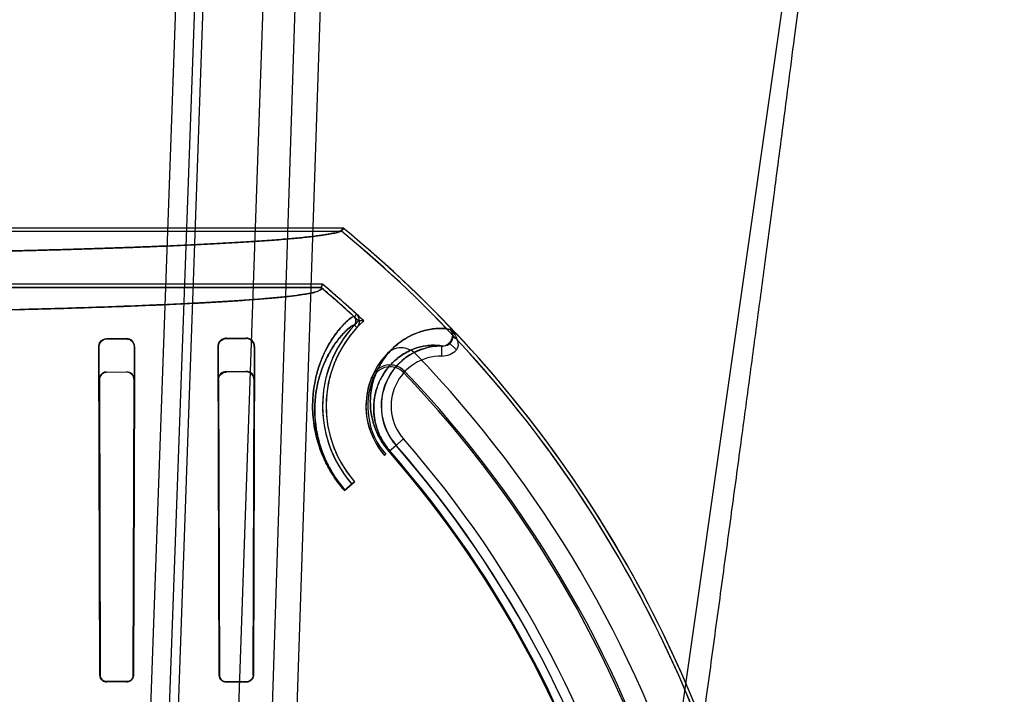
# Model space of a CAD drawing. Header units: millimetres. Extents: x 0 to 297, y 0 to 210.
# Tile 203 of 256: x 56.555 to 56.9, y 160.174 to 160.411. Entities that reach past the tile are written whole.
import ezdxf

# ---------------------------------------------------------------- set-up
doc = ezdxf.new("R2010")
doc.units = ezdxf.units.MM
doc.header["$LTSCALE"] = 16.335
doc.layers.get('0').update_dxf_attribs({"linetype": 'CONTINUOUS'})
for name, color, linetype in [('AXES_REF', 7, 'CONTINUOUS'), ('INTFCLR_1', 7, 'CONTINUOUS'), ('INTFCLR_144815', 7, 'CONTINUOUS'), ('INTFCLR_72935', 7, 'CONTINUOUS')]:
    doc.layers.add(name, color=color, linetype=linetype)

msp = doc.modelspace()

# ---------------------------------------------------------------- linework, layer by layer
at = {"color": 7, "linetype": 'Continuous'}
for centre, radius in [((57.4637311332, 154.7114782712), 6.787079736), ((57.4637311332, 154.7114782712), 6.7865), ((57.4637311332, 154.7114782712), 6.743039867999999), ((57.4637311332, 159.8200782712), 0.5985), ((57.4637311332, 159.8200782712), 0.5845), ((57.4637311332, 159.8200782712), 0.5656)]:
    msp.add_circle(centre, radius, dxfattribs=at)
at = {"color": 9, "linetype": 'Continuous'}
msp.add_circle((57.4637311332, 159.8200782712), 0.581, dxfattribs=at)
at = {"color": 7, "linetype": 'Continuous'}
msp.add_arc((57.4637311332, 154.7114782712), 6.72, 278.2771290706, 261.7228709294, dxfattribs=at)
at = {"layer": 'AXES_REF', "color": 9, "linetype": 'Continuous'}
msp.add_circle((57.4637311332, 154.7114782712), 6.191158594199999, dxfattribs=at)
at = {"layer": 'INTFCLR_1', "color": 6, "linetype": 'Continuous'}
for p, q in [((56.4894106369, 160.3379506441), (56.6679472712, 160.3379506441)), ((56.6675057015, 160.3367163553), (56.6679472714, 160.337950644)), ((56.519558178, 160.3367163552), (56.6675057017, 160.3367163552)), ((56.6603476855, 160.3169378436), (56.1387231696, 160.3169378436)), ((56.6608014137, 160.3181721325), (56.519558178, 160.3181721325)), ((56.6608014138, 160.3181721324), (56.6603476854, 160.3169378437)), ((56.5826358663, 160.1808643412), (56.5822911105, 160.2962658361)), ((56.5827278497, 160.1808643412), (56.582419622, 160.2962658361)), ((56.5850354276, 160.2990314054), (56.5920354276, 160.2990538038)), ((56.5850354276, 160.2988988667), (56.5920354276, 160.2989177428)), ((56.5946837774, 160.2962658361), (56.59436569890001, 160.1808643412)), ((56.5948189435, 160.2962658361), (56.5944600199, 160.1808643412)), ((56.62453673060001, 160.1808643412), (56.6241382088, 160.2962658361)), ((56.62463696, 160.1808643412), (56.6242929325, 160.2962658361)), ((56.6270354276, 160.2991940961), (56.6340354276, 160.2992298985)), ((56.6270354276, 160.299031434), (56.6340354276, 160.2990589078)), ((56.63682602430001, 160.2962658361), (56.63646454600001, 160.1808643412)), ((56.6369960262, 160.2962658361), (56.6365685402, 160.1808643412)), ((56.5920354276, 160.1785428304), (56.5850354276, 160.1785564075)), ((56.5920354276, 160.1784496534), (56.5850354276, 160.1784643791)), ((56.6340354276, 160.1784463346), (56.6270354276, 160.1784643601)), ((56.6340354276, 160.1783440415), (56.6270354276, 160.1783639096))]:
    msp.add_line(p, q, dxfattribs=at)
at = {"layer": 'INTFCLR_1', "color": 9, "linetype": 'Continuous'}
for p, q in [((56.6727330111, 160.3076289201), (56.6718976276, 160.3067202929)), ((56.67291647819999, 160.3029016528), (56.6720132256, 160.3037428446)), ((56.7058450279, 160.3022763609), (56.70559533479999, 160.3022763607)), ((56.582419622, 160.2962658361), (56.5822911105, 160.2962658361)), ((56.5850354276, 160.2990314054), (56.5850354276, 160.2988988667)), ((56.5920354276, 160.2989177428), (56.5920354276, 160.2990538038)), ((56.5948189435, 160.2962658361), (56.5946837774, 160.2962658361)), ((56.6242929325, 160.2962658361), (56.6241382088, 160.2962658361)), ((56.6270354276, 160.299194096), (56.6270354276, 160.299031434)), ((56.6340354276, 160.2990589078), (56.6340354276, 160.2992298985)), ((56.6369960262, 160.2962658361), (56.63682602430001, 160.2962658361)), ((56.7026972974, 160.2929235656), (56.7027404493, 160.2964227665)), ((56.7053264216, 160.2974909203), (56.7078284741, 160.2950490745)), ((56.68418191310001, 160.2593643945), (56.68926095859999, 160.2638053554)), ((56.6720653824, 160.2487700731), (56.668539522, 160.2456871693)), ((56.5826358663, 160.1808643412), (56.5827278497, 160.1808643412)), ((56.5850354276, 160.1785564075), (56.5850354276, 160.1784643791)), ((56.5920354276, 160.1784496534), (56.5920354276, 160.1785428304)), ((56.59436569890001, 160.1808643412), (56.5944600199, 160.1808643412)), ((56.62453673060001, 160.1808643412), (56.62463696, 160.1808643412)), ((56.6270354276, 160.1784643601), (56.6270354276, 160.1783639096)), ((56.6340354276, 160.1783440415), (56.6340354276, 160.1784463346)), ((56.63646454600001, 160.1808643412), (56.6365685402, 160.1808643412))]:
    msp.add_line(p, q, dxfattribs=at)
at = {"layer": 'INTFCLR_1', "color": 6, "linetype": 'Continuous'}
for centre, radius, start, end in [((56.3995354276, 160.0104782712), 0.423418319, 17.0652676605, 50.6603330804), ((56.3995354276, 160.0104782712), 0.4221840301, 17.0652678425, 50.60049391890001), ((56.3995354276, 160.0104782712), 0.402418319, 47.4048527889, 49.6005727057), ((56.3995354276, 160.0104782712), 0.4036526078, 47.4048527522, 49.6650750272), ((56.6704763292, 160.3051741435), 0.0021001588, 317.0375132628, 47.408411), ((56.6704763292, 160.3051741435), 0.0033344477, 317.0375072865, 47.4075961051), ((56.7024807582, 160.2753643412), 0.0416366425, 137.0331414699, 221.1654492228), ((56.7024807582, 160.2753643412), 0.0404023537, 137.0330084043, 221.1654499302), ((56.5920445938, 160.2962794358), 0.0027743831, 359.7191412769, 90.18929881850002), ((56.6340512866, 160.2962851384), 0.0029448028, 359.6244413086, 90.3085648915), ((56.6340467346, 160.296279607), 0.0027793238, 359.7161126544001, 90.2330963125), ((56.7024807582, 160.2753643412), 0.0264023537, 137.0330081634, 221.1654490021), ((56.6704763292, 160.3051741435), 0.0173344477, 317.0338741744, 317.7042971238), ((56.6884760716, 160.2887981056), 0.006999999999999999, 43.92737813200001, 137.7042969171), ((56.3995354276, 160.0104782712), 0.4081840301, 17.065267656, 43.9273773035)]:
    msp.add_arc(centre, radius, start, end, dxfattribs=at)
at = {"layer": 'INTFCLR_1', "color": 9, "linetype": 'Continuous'}
for centre, radius, start, end in [((56.7024807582, 160.2753643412), 0.0210600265, 89.29343785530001, 221.1654492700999), ((56.7024807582, 160.2753643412), 0.0175605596, 89.2935235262, 221.1654492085), ((56.7027892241, 160.2999593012), 0.00703614, 269.2513453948, 315.7429607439), ((56.3995354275, 160.0104782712), 0.3813582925, 13.9313763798, 41.16544923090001), ((56.3995354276, 160.0104782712), 0.3848577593, 13.9313763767, 41.1654492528), ((56.3995354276, 160.0104782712), 0.3781109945, 13.9313770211, 41.16544983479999), ((56.3995354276, 160.0104782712), 0.3784849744, 13.9313763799, 41.1654492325)]:
    msp.add_arc(centre, radius, start, end, dxfattribs=at)
at = {"layer": 'INTFCLR_1', "color": 6, "linetype": 'Continuous'}
for points, knots in [([(56.6679472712, 160.3379506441), (56.6684236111, 160.3375602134), (56.6663177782, 160.3361712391), (56.6649035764, 160.3361193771), (56.663108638, 160.3357176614), (56.6614932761, 160.3354694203), (56.65962640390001, 160.3351966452), (56.65754182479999, 160.3349338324), (56.6552309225, 160.3346703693), (56.6526989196, 160.3344099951), (56.6499469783, 160.3341519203), (56.6469777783, 160.33389673), (56.6437937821, 160.3336445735), (56.6403977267, 160.333395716), (56.636792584, 160.3331503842), (56.6329814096, 160.3329088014), (56.6289675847, 160.3326711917), (56.6247544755, 160.3324377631), (56.6203458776, 160.332208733), (56.6157455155, 160.3319843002), (56.61095751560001, 160.3317646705), (56.6059859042, 160.3315500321), (56.6008351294, 160.3313405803), (56.5955095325, 160.331136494), (56.5900138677, 160.3309379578), (56.5843527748, 160.3307451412), (56.5785312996, 160.3305582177), (56.5725543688, 160.3303773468), (56.5664272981, 160.3302026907), (56.5601552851, 160.3300343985), (56.5537438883, 160.3298726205), (56.5471985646, 160.3297174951), (56.5405250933, 160.3295691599), (56.53372918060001, 160.3294277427), (56.5268168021, 160.3292933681), (56.5197938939, 160.3291661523), (56.5126666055, 160.329046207), (56.5054410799, 160.328933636), (56.4981236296, 160.3288285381), (56.4907205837, 160.3287310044), (56.4857573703, 160.3286713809), (56.4832625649, 160.3286428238)], [0, 0, 0, 0, 0.0099543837, 0.0217396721, 0.0294471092, 0.0383666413, 0.0484955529, 0.05982853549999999, 0.072358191, 0.08607545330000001, 0.1009698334, 0.1170294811, 0.134241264, 0.15259115, 0.1720643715, 0.1926430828, 0.2143118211, 0.2370503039, 0.2608407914, 0.2856607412, 0.3114909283, 0.3383070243, 0.3660880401, 0.3948078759, 0.4244438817, 0.45496835, 0.4863569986, 0.518580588, 0.5516133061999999, 0.5854245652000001, 0.6199870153, 0.6552689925, 0.6912415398, 0.7278720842, 0.765130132, 0.8029823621, 0.8413968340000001, 0.8803395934, 0.9197774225, 0.9596756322, 1, 1, 1, 1]), ([(56.6603476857, 160.3169378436), (56.6610601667, 160.3163314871), (56.6575893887, 160.3150376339), (56.6553095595, 160.3147715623), (56.6514595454, 160.3141361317), (56.6471464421, 160.3136733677), (56.6418273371, 160.3131581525), (56.6356841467, 160.3126711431), (56.628583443, 160.3121835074), (56.6206564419, 160.3117131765), (56.61192878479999, 160.3112593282), (56.60243276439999, 160.3108244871), (56.5922056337, 160.3104102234), (56.5812811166, 160.3100179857), (56.5697025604, 160.3096493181), (56.5575115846, 160.3093055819), (56.5447614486, 160.3089882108), (56.5314924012, 160.308698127), (56.5177481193, 160.3084362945), (56.5035817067, 160.3082037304), (56.489052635, 160.3080013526), (56.47420832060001, 160.307829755), (56.459094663, 160.3076894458), (56.4437636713, 160.3075809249), (56.42827369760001, 160.3075046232), (56.4126873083, 160.3074608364), (56.3970696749, 160.3074496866), (56.3814759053, 160.3074711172), (56.3659574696, 160.3075249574), (56.3505607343, 160.3076110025), (56.3353390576, 160.3077289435), (56.3203459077, 160.3078783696), (56.30563907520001, 160.308058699), (56.2912760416, 160.3082691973), (56.2773104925, 160.3085089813), (56.2637860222, 160.308777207), (56.2507545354, 160.309072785), (56.2382610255, 160.3093946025), (56.2263493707, 160.3097413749), (56.2150500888, 160.3101121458), (56.2044111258, 160.3105053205), (56.1944640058, 160.3109195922), (56.1852486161, 160.31135315), (56.1767933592, 160.3118045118), (56.1691315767, 160.3122717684), (56.16229527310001, 160.3127519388), (56.156393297, 160.3132371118), (56.1515250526, 160.3137078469), (56.1477054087, 160.3141575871), (56.1448942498, 160.3145407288), (56.1426987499, 160.314942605), (56.14095196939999, 160.3152427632), (56.1379796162, 160.3163050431), (56.1387231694, 160.3169378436)], [0, 0, 0, 0, 0.005364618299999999, 0.0105103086, 0.0174735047, 0.0261349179, 0.0359631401, 0.0479194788, 0.0615367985, 0.0767520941, 0.0934596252, 0.1116466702, 0.1312601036, 0.1521500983, 0.1743285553, 0.197685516, 0.2220813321, 0.2474609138, 0.273788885, 0.3009058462, 0.3287025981, 0.3571072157, 0.3860294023, 0.4153686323, 0.4450179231, 0.4748505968, 0.5047419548, 0.5345700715, 0.5642659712, 0.5937258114, 0.6228569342, 0.6515502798, 0.6797013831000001, 0.707192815, 0.7339173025, 0.7597921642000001, 0.7847578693, 0.8086595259, 0.8314541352, 0.8530886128, 0.8734848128, 0.8924998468, 0.9101750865, 0.9263842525, 0.9410518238, 0.9541875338, 0.9656850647, 0.9749912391, 0.9822753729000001, 0.9876216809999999, 0.9915377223, 0.9944014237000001, 1, 1, 1, 1]), ([(56.5822911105, 160.2962658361), (56.5822886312, 160.2968054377), (56.58269151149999, 160.2982393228), (56.5841754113, 160.2990287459), (56.5850354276, 160.2990314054)], [0, 0, 0, 0, 0.3855363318, 1, 1, 1, 1]), ([(56.582419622, 160.2962658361), (56.58241766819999, 160.2967631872), (56.58278550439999, 160.2981250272), (56.5842008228, 160.2988966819), (56.5850354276, 160.2988988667)], [0, 0, 0, 0, 0.3734000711, 1, 1, 1, 1]), ([(56.5920354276, 160.2989177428), (56.5925256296, 160.2989191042), (56.5938986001, 160.2985569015), (56.5946872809, 160.2971202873), (56.5946837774, 160.2962658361)], [0, 0, 0, 0, 0.36455545, 1, 1, 1, 1]), ([(56.6242929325, 160.2962658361), (56.6242903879, 160.2968213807), (56.6247095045, 160.2982582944), (56.626190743, 160.2990282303), (56.6270354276, 160.299031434)], [0, 0, 0, 0, 0.3967533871, 1, 1, 1, 1]), ([(56.5826358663, 160.1808643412), (56.58263682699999, 160.1803540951), (56.5830363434, 160.1790996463), (56.5843245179, 160.1784658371), (56.5850354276, 160.1784643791)], [0, 0, 0, 0, 0.417838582, 1, 1, 1, 1]), ([(56.5850354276, 160.1785564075), (56.5844928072, 160.1785574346), (56.5832760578, 160.178998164), (56.5827289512, 160.1802304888), (56.5827278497, 160.1808643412)], [0, 0, 0, 0, 0.4612265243, 1, 1, 1, 1]), ([(56.59436569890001, 160.1808643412), (56.5943646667, 160.1802839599), (56.5938813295, 160.1790507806), (56.5926417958, 160.1785416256), (56.5920354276, 160.1785428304)], [0, 0, 0, 0, 0.4890511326, 1, 1, 1, 1]), ([(56.5944600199, 160.1808643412), (56.5944591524, 160.180415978), (56.5941229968, 160.1791648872), (56.5928140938, 160.1784479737), (56.5920354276, 160.1784496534)], [0, 0, 0, 0, 0.3654053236, 1, 1, 1, 1]), ([(56.6270354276, 160.1783639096), (56.6265892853, 160.1783651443), (56.6253018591, 160.1786958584), (56.6245384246, 160.1800450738), (56.62453673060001, 160.1808643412)], [0, 0, 0, 0, 0.3525678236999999, 1, 1, 1, 1]), ([(56.6270354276, 160.1784643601), (56.6265050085, 160.1784656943), (56.6252470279, 160.1788874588), (56.6246382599, 160.1801729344), (56.62463696, 160.1808643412)], [0, 0, 0, 0, 0.4341203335, 1, 1, 1, 1]), ([(56.6365685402, 160.1808643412), (56.6365675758, 160.1804165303), (56.63623611, 160.1791147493), (56.6348671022, 160.1783416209), (56.6340354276, 160.1783440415)], [0, 0, 0, 0, 0.3499924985, 1, 1, 1, 1])]:
    msp.add_open_spline(points, degree=3, knots=knots, dxfattribs=at)
at = {"layer": 'INTFCLR_1', "color": 9, "linetype": 'Continuous'}
for points, knots in [([(56.6685395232, 160.2456871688), (56.6678176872, 160.2465127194), (56.6664532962, 160.248192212), (56.6649124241, 160.2503931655), (56.6638020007, 160.2521710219), (56.6628029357, 160.2538989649), (56.6617118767, 160.2560179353), (56.6606127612, 160.2585232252), (56.65945437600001, 160.2616499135), (56.6586014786, 160.2646809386), (56.6580187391, 160.2675811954), (56.65761956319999, 160.2701900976), (56.6573521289, 160.2732344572), (56.6573252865, 160.2766549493), (56.6574995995, 160.2793156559), (56.6577344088, 160.2813069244), (56.6580119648, 160.2831416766), (56.6584407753, 160.2852939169), (56.65907220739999, 160.2877084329), (56.6599890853, 160.2905582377), (56.661262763, 160.2936844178), (56.6629455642, 160.2969182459), (56.6646283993, 160.2995834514), (56.6662375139, 160.3017493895), (56.6677202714, 160.3034789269), (56.6692421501, 160.305031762), (56.6705484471, 160.3061351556), (56.6714478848, 160.3066972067), (56.6718238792, 160.3067881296), (56.6718976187, 160.3067203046)], [0, 0, 0, 0, 0.04809504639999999, 0.09480444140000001, 0.1177327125, 0.1400101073, 0.1823284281, 0.2221844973, 0.2599202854, 0.3285029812, 0.3599833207, 0.3896225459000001, 0.444218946, 0.4938451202, 0.5395034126, 0.5610557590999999, 0.5817683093, 0.620874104, 0.6572382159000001, 0.691163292, 0.7521164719, 0.8050229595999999, 0.8508547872, 0.8901840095, 0.9233355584, 0.9504662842, 0.9862062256, 0.9956059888, 1, 1, 1, 1]), ([(56.6687164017, 160.2458418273), (56.6680304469, 160.2466263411), (56.66673398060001, 160.2482224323), (56.6652701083, 160.2503142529), (56.6642153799, 160.2520040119), (56.6632665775, 160.2536463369), (56.6622306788, 160.255660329), (56.661187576, 160.2580414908), (56.6600888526, 160.2610131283), (56.6592807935, 160.2638937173), (56.65872976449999, 160.2666498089), (56.6583531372, 160.2691287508), (56.6581024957, 160.2720211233), (56.6580813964, 160.2752703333), (56.65825081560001, 160.2777973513), (56.6584769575, 160.2796882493), (56.6587435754, 160.2814302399), (56.6591545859, 160.2834733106), (56.659758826, 160.2857648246), (56.6606353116, 160.2884685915), (56.6618517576, 160.2914333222), (56.6634579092, 160.2944982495), (56.6650634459, 160.2970222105), (56.6665985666, 160.2990715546), (56.6680129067, 160.3007056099), (56.6694669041, 160.3021722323), (56.6707126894, 160.3032068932), (56.6715813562, 160.3037355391), (56.6719418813, 160.3038091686), (56.6720132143, 160.303742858)], [0, 0, 0, 0, 0.04811611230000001, 0.09484560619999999, 0.1177835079, 0.1400700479, 0.1824050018, 0.2222756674, 0.2600241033, 0.3286261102, 0.3601135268, 0.3897582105, 0.4443611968, 0.4939890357, 0.5396447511, 0.5611944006, 0.5819033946, 0.6209997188, 0.6573516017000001, 0.6912620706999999, 0.7521804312, 0.8050471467, 0.8508368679, 0.8901243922, 0.9232376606, 0.9503374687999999, 0.9860740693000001, 0.9955031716, 1, 1, 1, 1]), ([(56.68418191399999, 160.2593643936), (56.6835336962, 160.2601057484), (56.6826301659, 160.2612627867), (56.68157417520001, 160.262872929), (56.6806658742, 160.2644319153), (56.67973891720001, 160.266336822), (56.678902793, 160.2685611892), (56.6783127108, 160.2706582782), (56.677810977, 160.2731852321), (56.67754625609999, 160.2760860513), (56.677644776, 160.278814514), (56.677890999, 160.2807995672), (56.6782120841, 160.2825887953), (56.6787473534, 160.2846544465), (56.6798130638, 160.2875842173), (56.6814545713, 160.290752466), (56.6834623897, 160.2934631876), (56.6851624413, 160.2952920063), (56.6868333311, 160.2968549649), (56.6897071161, 160.2990554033), (56.6938978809, 160.3012019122), (56.69806444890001, 160.3022849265), (56.7010117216, 160.3025901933), (56.70322132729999, 160.3026133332), (56.7047291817, 160.3024668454), (56.70559533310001, 160.302276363)], [0, 0, 0, 0, 0.04772758, 0.0709557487, 0.09328965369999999, 0.135136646, 0.1734507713, 0.2083111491, 0.240598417, 0.2982110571, 0.3490214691, 0.3725952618, 0.3951106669, 0.4370869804, 0.4758226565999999, 0.5460322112, 0.6091531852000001, 0.6386600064, 0.6669602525, 0.7199543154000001, 0.8136351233, 0.8929466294, 0.9270833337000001, 0.9570186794, 1, 1, 1, 1]), ([(56.7053264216, 160.2974909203), (56.7055249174, 160.2976939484), (56.7061786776, 160.298487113), (56.7065088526, 160.2995315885), (56.70652992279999, 160.3002717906)], [0, 0, 0, 0, 0.2771643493, 1, 1, 1, 1]), ([(56.705845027, 160.3022763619), (56.7060792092, 160.30201952), (56.70694936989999, 160.3009799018), (56.7076534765, 160.2997896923), (56.7080094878, 160.2988459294)], [0, 0, 0, 0, 0.2562763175, 1, 1, 1, 1]), ([(56.6844634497, 160.2596105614), (56.6839026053, 160.2602519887), (56.6828756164, 160.2615678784), (56.6816051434, 160.2636232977), (56.6806246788, 160.2656455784), (56.6799051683, 160.2675710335), (56.6793992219, 160.2693858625), (56.6789716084, 160.2715718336), (56.6787513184, 160.2740800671), (56.6788621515, 160.2768386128), (56.67924375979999, 160.2792885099), (56.6798227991, 160.2814753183), (56.6807568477, 160.2839975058), (56.682189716, 160.2867195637), (56.6839370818, 160.2890424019), (56.68541352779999, 160.2906050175), (56.68686208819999, 160.2919369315), (56.6893481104, 160.2938045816), (56.6929621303, 160.2956081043), (56.69654770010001, 160.296494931), (56.6997401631, 160.2967717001), (56.7015673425, 160.2966805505), (56.7027404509, 160.2964227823)], [0, 0, 0, 0, 0.04817351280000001, 0.0941425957, 0.1363738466, 0.1750344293, 0.2102042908, 0.2427723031, 0.3008685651, 0.3520840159, 0.3985030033, 0.4407757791, 0.4797667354, 0.5503879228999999, 0.6138164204, 0.6434446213, 0.6718466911, 0.7249899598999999, 0.8187866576, 0.8980320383, 0.9320914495, 1, 1, 1, 1]), ([(56.7027404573, 160.2964227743), (56.7029811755, 160.2964193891), (56.7039293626, 160.2964948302), (56.7048318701, 160.2969859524), (56.7053264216, 160.2974909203)], [0, 0, 0, 0, 0.2540685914, 1, 1, 1, 1]), ([(56.7080094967, 160.2988459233), (56.7081925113, 160.2983465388), (56.7085337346, 160.2971061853), (56.7083355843, 160.2956294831), (56.7078284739, 160.2950490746)], [0, 0, 0, 0, 0.4083093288, 1, 1, 1, 1])]:
    msp.add_open_spline(points, degree=3, knots=knots, dxfattribs=at)
for points in [[(56.7065275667, 160.3003008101), (56.7065157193, 160.3009974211), (56.7062796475, 160.3017318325), (56.705845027, 160.3022763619)], [(56.7065275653, 160.3003008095), (56.70645974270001, 160.3008450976), (56.7063238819, 160.3014421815), (56.7059466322, 160.3018403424)], [(56.7065299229, 160.3002717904), (56.7066518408, 160.2997414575), (56.7070909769, 160.2992350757), (56.7075978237, 160.2990370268)]]:
    msp.add_open_spline(points, degree=3, dxfattribs=at)
at = {"layer": 'INTFCLR_1', "color": 7, "linetype": 'Continuous'}
for points, knots in [([(56.6241382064, 160.2962658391), (56.62412880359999, 160.2968653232), (56.6245932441, 160.2983865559), (56.6261532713, 160.2991948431), (56.6270354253, 160.2991940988)], [0, 0, 0, 0, 0.4046385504, 1, 1, 1, 1]), ([(56.6270354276, 160.299194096), (56.6265842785, 160.2991918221), (56.6256282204, 160.2989622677), (56.6248905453, 160.2982970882), (56.6246190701, 160.297885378)], [0, 0, 0, 0, 0.4777603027, 1, 1, 1, 1]), ([(56.6364645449, 160.1808643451), (56.6364638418, 160.1802763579), (56.6359782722, 160.1789957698), (56.6346838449, 160.1784418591), (56.6340354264, 160.1784463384)], [0, 0, 0, 0, 0.4755559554, 1, 1, 1, 1])]:
    msp.add_open_spline(points, degree=3, knots=knots, dxfattribs=at)
for points in [[(56.6246190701, 160.297885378), (56.6243090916, 160.2974152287), (56.6241349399, 160.296828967), (56.6241382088, 160.2962658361)], [(56.6357193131, 160.1791210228), (56.6353839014, 160.1787991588), (56.63494262, 160.1784846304), (56.6344777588, 160.1784858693)], [(56.63646454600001, 160.1808643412), (56.6364635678, 160.1803628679), (56.6363564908, 160.1797823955), (56.6359946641, 160.1794351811)]]:
    msp.add_open_spline(points, degree=3, dxfattribs=at)
at = {"layer": 'INTFCLR_144815', "color": 9, "linetype": 'Continuous'}
for p, q in [((56.5946876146, 160.0031802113), (56.61401124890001, 160.5484094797)), ((56.6207256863, 160.5484094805), (56.60094395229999, 160.0022861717)), ((56.6059006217, 160.0434310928), (56.6235354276, 160.5484094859)), ((56.6445354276, 160.5484094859), (56.6270726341, 160.0483567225)), ((56.639252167, 160.0454782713), (56.65545753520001, 160.5484094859)), ((56.648003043, 160.0524171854), (56.6644871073, 160.5484094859)), ((56.7144087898, 159.6608559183), (56.8413501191, 160.5484094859))]:
    msp.add_line(p, q, dxfattribs=at)
at = {"layer": 'INTFCLR_144815', "color": 7, "linetype": 'Continuous'}
msp.add_open_spline([(56.7825140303, 160.0774282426), (56.7838424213, 160.0870545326), (56.78645745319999, 160.1060305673), (56.7902983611, 160.1339837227), (56.7939832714, 160.1608841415), (56.79754710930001, 160.1869849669), (56.8010244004, 160.2125410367), (56.8044310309, 160.2376749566), (56.8077140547, 160.262000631), (56.81083669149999, 160.2852462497), (56.8138138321, 160.3075220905), (56.8166727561, 160.3290356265), (56.8194154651, 160.3498092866), (56.8219883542, 160.369441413), (56.8243486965, 160.3876009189), (56.8264422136, 160.4038541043), (56.828294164, 160.4183716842), (56.8299013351, 160.4310999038), (56.83131840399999, 160.4424459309), (56.8325633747, 160.4525285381), (56.8336621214, 160.4615368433), (56.834617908, 160.469475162), (56.835468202, 160.476630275), (56.8362241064, 160.4830808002), (56.8369014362, 160.488950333), (56.8374826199, 160.4940653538), (56.8380062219, 160.498747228), (56.8384806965, 160.5030644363), (56.8389067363, 160.5070160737), (56.8392770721, 160.5105188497), (56.83961064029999, 160.513738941), (56.839912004, 160.5167146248), (56.84017886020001, 160.5194150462), (56.8404149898, 160.5218653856), (56.8406259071, 160.5241146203), (56.8408144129, 160.5261869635), (56.84098326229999, 160.5281031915), (56.8411333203, 160.5298672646), (56.8412665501, 160.531497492), (56.8413781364, 160.5329211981), (56.84147431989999, 160.5342029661), (56.84156198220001, 160.5354279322), (56.84164137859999, 160.5366026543), (56.8417279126, 160.5379727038), (56.84180831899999, 160.5393861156), (56.8418804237, 160.5408934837), (56.8419320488, 160.5422666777), (56.8419661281, 160.5436705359), (56.8419686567, 160.5449893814), (56.8419395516, 160.546295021), (56.8418237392, 160.5472492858), (56.84172114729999, 160.5484366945), (56.841350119, 160.5484094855)], degree=3, knots=[0, 0, 0, 0, 0.0613840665, 0.1210015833, 0.178234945, 0.2328968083, 0.2874063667, 0.3411562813, 0.3931156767, 0.4424610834, 0.4893142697, 0.5350799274, 0.5795535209, 0.62167709, 0.660153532, 0.6952292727, 0.7251941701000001, 0.7526020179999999, 0.776269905, 0.7974221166, 0.8167759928, 0.8335956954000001, 0.847929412, 0.8622917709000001, 0.8746214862, 0.8852523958, 0.894810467, 0.9043805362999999, 0.9126877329, 0.9199170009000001, 0.9266303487, 0.9331373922, 0.9388100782, 0.9437715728, 0.9486875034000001, 0.9530804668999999, 0.9569162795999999, 0.9608389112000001, 0.9642640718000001, 0.9672484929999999, 0.9698598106, 0.9723835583, 0.9750061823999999, 0.9772972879, 0.9810550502, 0.9839495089, 0.9868275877, 0.9897432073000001, 0.9927891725, 0.9952691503, 0.9976499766, 1, 1, 1, 1], dxfattribs=at)
at = {"layer": 'INTFCLR_72935', "color": 6, "linetype": 'Continuous'}
for p, q in [((56.4894106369, 160.3379506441), (56.6679472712, 160.3379506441)), ((56.6679472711, 160.3379506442), (56.6675057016, 160.3367163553)), ((56.4927519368, 160.3367163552), (56.6675057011, 160.3367163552)), ((56.1387231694, 160.3169378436), (56.6603476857, 160.3169378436)), ((56.6608014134, 160.3181721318), (56.4927519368, 160.3181721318)), ((56.6603476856, 160.3169378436), (56.6608014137, 160.3181721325)), ((56.7029879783, 160.2963643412), (56.7024807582, 160.2963643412)), ((56.5850354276, 160.2873033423), (56.5920354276, 160.2873241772)), ((56.5920354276, 160.2871964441), (56.5850354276, 160.2871785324)), ((56.6270354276, 160.2874522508), (56.6340354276, 160.2874840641)), ((56.6340354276, 160.2873289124), (56.6270354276, 160.287303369)), ((56.582341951, 160.2845908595), (56.5826358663, 160.1808643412)), ((56.5824634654, 160.2845908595), (56.5827278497, 160.1808643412)), ((56.59436569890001, 160.1808643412), (56.5946381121, 160.2845908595)), ((56.5947651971, 160.2845908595), (56.5944600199, 160.1808643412)), ((56.6242007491, 160.2845908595), (56.62453673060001, 160.1808643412)), ((56.6243436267, 160.2845908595), (56.62463696, 160.1808643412)), ((56.63646454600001, 160.1808643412), (56.6367717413, 160.2845908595)), ((56.6365685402, 160.1808643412), (56.6369263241, 160.2845908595)), ((56.5850354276, 160.1785564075), (56.5920354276, 160.1785428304)), ((56.5920354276, 160.1784496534), (56.5850354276, 160.1784643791)), ((56.6270354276, 160.1784643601), (56.6340354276, 160.1784463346)), ((56.6340354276, 160.1783440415), (56.6270354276, 160.1783639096))]:
    msp.add_line(p, q, dxfattribs=at)
at = {"layer": 'INTFCLR_72935', "color": 9, "linetype": 'Continuous'}
for p, q in [((56.7058450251, 160.3022763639), (56.70559533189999, 160.3022763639)), ((56.7030771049, 160.2963643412), (56.7029879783, 160.2963643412)), ((56.5850354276, 160.2871785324), (56.5850354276, 160.2873033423)), ((56.5920354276, 160.2873241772), (56.5920354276, 160.2871964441)), ((56.6270354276, 160.287303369), (56.6270354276, 160.2874522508)), ((56.6340354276, 160.2874840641), (56.6340354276, 160.2873289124)), ((56.6896121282, 160.2876138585), (56.6891693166, 160.2871908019)), ((56.582341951, 160.2845908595), (56.5824634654, 160.2845908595)), ((56.5946381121, 160.2845908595), (56.5947651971, 160.2845908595)), ((56.6242007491, 160.2845908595), (56.6243436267, 160.2845908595)), ((56.6367717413, 160.2845908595), (56.6369263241, 160.2845908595)), ((56.6780819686, 160.2854531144), (56.6786479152, 160.2852190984)), ((56.6866717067, 160.2615413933), (56.68418191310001, 160.2593643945)), ((56.6826047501, 160.2579853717), (56.6830657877, 160.2583884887)), ((56.668539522, 160.2456871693), (56.6720653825, 160.2487700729)), ((56.5827278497, 160.1808643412), (56.5826358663, 160.1808643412)), ((56.5850354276, 160.1784643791), (56.5850354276, 160.1785564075)), ((56.5920354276, 160.1785428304), (56.5920354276, 160.1784496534)), ((56.5944600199, 160.1808643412), (56.59436569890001, 160.1808643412)), ((56.62463696, 160.1808643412), (56.62453673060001, 160.1808643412)), ((56.6270354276, 160.1783639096), (56.6270354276, 160.1784643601)), ((56.6340354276, 160.1784463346), (56.6340354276, 160.1783440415)), ((56.6365685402, 160.1808643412), (56.63646454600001, 160.1808643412))]:
    msp.add_line(p, q, dxfattribs=at)
at = {"layer": 'INTFCLR_72935', "color": 7, "linetype": 'Continuous'}
msp.add_lwpolyline([(56.5920354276, 160.1785428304), (56.5921353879, 160.17854478), (56.5922358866, 160.178551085), (56.5923367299, 160.1785618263), (56.5924375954, 160.1785770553), (56.592538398, 160.1785968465), (56.5926392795, 160.1786213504), (56.59274012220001, 160.1786506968), (56.5928405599, 160.1786849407), (56.5929403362, 160.1787241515)], dxfattribs=at)
at = {"layer": 'INTFCLR_72935', "color": 6, "linetype": 'Continuous'}
for centre, radius, start, end in [((56.3995354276, 160.0104782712), 0.423418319, 16.9140743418, 50.66033312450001), ((56.3995354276, 160.0104782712), 0.4221840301, 16.8593289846, 50.60049391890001), ((56.3995354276, 160.0104782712), 0.402418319, 47.0962659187, 49.6005726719), ((56.3995354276, 160.0104782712), 0.4036526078, 46.9088038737, 49.6650750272), ((56.7024807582, 160.2753643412), 0.0416366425, 134.1308575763, 221.1654492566), ((56.7024807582, 160.2753643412), 0.0404023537, 132.2886715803, 221.1654499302), ((56.674587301, 160.2032760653), 0.1019789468, 89.6021715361, 90.6169757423), ((56.7024807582, 160.2753643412), 0.021, 89.99999989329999, 221.1654492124), ((56.6845507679, 160.2827782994), 0.006999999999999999, 43.693010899, 157.5351492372), ((56.6845507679, 160.2827782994), 0.006387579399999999, 43.693006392, 157.5351588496), ((56.5920437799, 160.2846027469), 0.0027214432, 359.7497301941, 90.1758468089), ((56.6270479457, 160.2846050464), 0.002847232, 90.2519084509, 180.2854871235), ((56.6340490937, 160.2846068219), 0.0028772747, 359.6821367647, 90.27213851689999), ((56.6340457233, 160.2846028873), 0.0027260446, 359.747201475, 90.21639523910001), ((56.3995354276, 160.0104782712), 0.4005716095, 15.8585784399, 43.6930068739), ((56.3995354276, 160.0104782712), 0.4011840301, 15.8880864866, 43.6930069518), ((56.7024807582, 160.2753643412), 0.0264023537, 157.5351562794, 221.1654502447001), ((56.7024807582, 160.2753643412), 0.025789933, 157.5351588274, 221.165449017), ((56.3995354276, 160.0104782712), 0.381418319, 13.9313763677, 41.16544925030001)]:
    msp.add_arc(centre, radius, start, end, dxfattribs=at)
at = {"layer": 'INTFCLR_72935', "color": 9, "linetype": 'Continuous'}
for radius, start, end in [(0.3781109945, 13.9313770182, 41.165449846), (0.3784849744, 13.931376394, 41.16544924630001)]:
    msp.add_arc((56.3995354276, 160.0104782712), radius, start, end, dxfattribs=at)
at = {"layer": 'INTFCLR_72935', "color": 6, "linetype": 'Continuous'}
for points, knots in [([(56.4832625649, 160.3286428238), (56.48575737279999, 160.328671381), (56.4907205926, 160.3287310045), (56.4981236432, 160.3288285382), (56.5054410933, 160.3289336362), (56.5126666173, 160.3290462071), (56.5197939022, 160.3291661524), (56.52681681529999, 160.3292933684), (56.5337291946, 160.3294277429), (56.5405251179, 160.3295691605), (56.5471985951, 160.3297174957), (56.5537439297, 160.3298726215), (56.5601553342, 160.3300343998), (56.5664273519, 160.3302026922), (56.5725544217, 160.3303773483), (56.5785313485, 160.3305582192), (56.5843528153, 160.3307451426), (56.5900139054, 160.3309379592), (56.59550955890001, 160.331136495), (56.6008351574, 160.3313405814), (56.60598592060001, 160.3315500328), (56.6109575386, 160.3317646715), (56.6157455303, 160.3319843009), (56.6203459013, 160.3322087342), (56.6247544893, 160.3324377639), (56.6289676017, 160.3326711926), (56.6329814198, 160.332908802), (56.6367925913, 160.3331503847), (56.64039773, 160.3333957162), (56.6437937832, 160.3336445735), (56.6469777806, 160.3338967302), (56.6499469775, 160.3341519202), (56.65269891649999, 160.3344099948), (56.6552309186, 160.3346703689), (56.6575418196, 160.3349338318), (56.6596263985, 160.3351966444), (56.6614932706, 160.3354694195), (56.6631086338, 160.3357176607), (56.664903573, 160.3361193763), (56.6663177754, 160.3361712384), (56.6684236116, 160.337560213), (56.6679472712, 160.3379506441)], [0, 0, 0, 0, 0.0403244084, 0.08022268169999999, 0.1196604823, 0.158603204, 0.1970177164, 0.2348698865, 0.2721280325, 0.3087585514, 0.3447311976, 0.3800131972, 0.4145757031, 0.4483870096, 0.4814196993, 0.5136432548, 0.5450319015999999, 0.5755562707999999, 0.6051923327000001, 0.6339120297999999, 0.6616931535, 0.6885090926, 0.7143394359, 0.7391592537, 0.7629498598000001, 0.7856881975, 0.8073570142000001, 0.8279356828, 0.8474088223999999, 0.8657587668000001, 0.8829705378, 0.8990301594, 0.9139245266, 0.9276417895, 0.9401714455, 0.951504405, 0.9616333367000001, 0.9705528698, 0.9782603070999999, 0.9900456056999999, 1, 1, 1, 1]), ([(56.1387231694, 160.3169378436), (56.1380106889, 160.3163314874), (56.1414814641, 160.3150376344), (56.1437612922, 160.3147715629), (56.1476113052, 160.3141361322), (56.1519244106, 160.313673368), (56.1572435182, 160.3131581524), (56.16338671, 160.312671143), (56.1704874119, 160.3121835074), (56.1784144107, 160.3117131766), (56.18714206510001, 160.3112593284), (56.1966380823, 160.3108244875), (56.20686520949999, 160.3104102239), (56.2177897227, 160.3100179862), (56.2293682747, 160.3096493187), (56.241559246, 160.3093055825), (56.2543093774, 160.3089882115), (56.2675784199, 160.3086981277), (56.2813226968, 160.3084362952), (56.2954891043, 160.308203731), (56.310018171, 160.3080013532), (56.3248624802, 160.3078297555), (56.3399761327, 160.3076894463), (56.3553071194, 160.3075809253), (56.3707970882, 160.3075046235), (56.3863834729, 160.3074608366), (56.402001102, 160.3074496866), (56.4175948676, 160.307471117), (56.4331132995, 160.3075249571), (56.44851003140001, 160.3076110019), (56.4637317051, 160.3077289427), (56.4787248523, 160.3078783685), (56.4934316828, 160.3080586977), (56.5077947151, 160.3082691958), (56.5217602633, 160.3085089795), (56.5352847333, 160.3087772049), (56.54831622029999, 160.3090727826), (56.56080973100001, 160.3093945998), (56.57272138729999, 160.3097413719), (56.5840206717, 160.3101121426), (56.5946596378, 160.3105053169), (56.60460676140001, 160.3109195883), (56.6138221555, 160.3113531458), (56.6222774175, 160.3118045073), (56.6299392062, 160.3122717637), (56.6367755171, 160.3127519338), (56.6426775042, 160.313237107), (56.6475457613, 160.3137078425), (56.6513654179, 160.3141575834), (56.6541765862, 160.3145407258), (56.6563720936, 160.3149426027), (56.65811887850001, 160.3152427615), (56.6610912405, 160.3163050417), (56.6603476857, 160.3169378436)], [0, 0, 0, 0, 0.005364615, 0.0105103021, 0.0174734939, 0.0261349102, 0.035963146, 0.0479194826, 0.0615367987, 0.0767520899, 0.0934596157, 0.1116466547, 0.1312600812, 0.1521500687, 0.1743285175, 0.1976854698, 0.2220812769, 0.2474608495, 0.2737888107, 0.3009057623, 0.3287025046, 0.3571071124, 0.3860292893, 0.4153685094, 0.445017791, 0.474850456, 0.5047418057, 0.5345699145, 0.5642658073, 0.5937256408, 0.6228567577, 0.6515500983, 0.6797011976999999, 0.7071926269, 0.7339171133, 0.7597919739, 0.7847576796, 0.8086593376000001, 0.8314539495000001, 0.8530884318, 0.8734846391, 0.8924996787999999, 0.9101749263, 0.9263841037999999, 0.941051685, 0.9541874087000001, 0.965684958, 0.9749911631, 0.9822753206, 0.9876216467, 0.9915377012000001, 0.9944014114, 1, 1, 1, 1]), ([(56.6718976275, 160.306720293), (56.6722933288, 160.3063564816), (56.67281305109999, 160.3052655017), (56.67238008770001, 160.3041367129), (56.6720132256, 160.3037428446)], [0, 0, 0, 0, 0.4996622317, 1, 1, 1, 1]), ([(56.7056127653, 160.2974308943), (56.7059629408, 160.2977920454), (56.70650735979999, 160.2986539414), (56.7068231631, 160.3004105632), (56.70634816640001, 160.3017001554), (56.7058450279, 160.3022763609)], [0, 0, 0, 0, 0.2872075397, 0.5632550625, 1, 1, 1, 1]), ([(56.5850354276, 160.2873033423), (56.5845313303, 160.2873018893), (56.58313317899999, 160.2869215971), (56.5823383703, 160.2854578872), (56.582341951, 160.2845908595)], [0, 0, 0, 0, 0.3676513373, 1, 1, 1, 1]), ([(56.5946381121, 160.2845908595), (56.5946398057, 160.2850446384), (56.5943125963, 160.2863873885), (56.5929002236, 160.2871987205), (56.5920354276, 160.2871964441)], [0, 0, 0, 0, 0.3441441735, 1, 1, 1, 1]), ([(56.6243436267, 160.2845908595), (56.6243415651, 160.2850914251), (56.6247084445, 160.2864908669), (56.6261656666, 160.2873002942), (56.6270354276, 160.287303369)], [0, 0, 0, 0, 0.3652897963, 1, 1, 1, 1]), ([(56.5850354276, 160.1784643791), (56.5845171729, 160.1784654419), (56.5832611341, 160.1788736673), (56.5826371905, 160.1801610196), (56.5826358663, 160.1808643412)], [0, 0, 0, 0, 0.4242508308, 1, 1, 1, 1]), ([(56.5827278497, 160.1808643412), (56.5827287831, 160.1803272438), (56.58316317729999, 160.1791114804), (56.584396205, 160.1785576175), (56.5850354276, 160.1785564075)], [0, 0, 0, 0, 0.4565911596, 1, 1, 1, 1]), ([(56.5920354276, 160.1784496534), (56.5925340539, 160.1784485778), (56.5937978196, 160.1788306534), (56.5944586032, 160.1801321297), (56.5944600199, 160.1808643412)], [0, 0, 0, 0, 0.4051114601, 1, 1, 1, 1]), ([(56.6270354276, 160.1783639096), (56.6264781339, 160.1783654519), (56.6251667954, 160.1788101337), (56.6245382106, 160.1801485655), (56.62453673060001, 160.1808643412)], [0, 0, 0, 0, 0.43775636, 1, 1, 1, 1]), ([(56.62463696, 160.1808643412), (56.6246378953, 160.1803668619), (56.6250239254, 160.1791154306), (56.6263128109, 160.1784661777), (56.6270354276, 160.1784643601)], [0, 0, 0, 0, 0.407737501, 1, 1, 1, 1]), ([(56.63646454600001, 160.1808643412), (56.6364636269, 160.1803915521), (56.636103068, 160.1791330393), (56.63479366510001, 160.178444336), (56.6340354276, 160.1784463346)], [0, 0, 0, 0, 0.3840604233, 1, 1, 1, 1]), ([(56.6365685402, 160.1808643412), (56.636567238, 160.180259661), (56.636071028, 160.1789247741), (56.6347196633, 160.17834205), (56.6340354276, 160.1783440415)], [0, 0, 0, 0, 0.4691381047, 1, 1, 1, 1])]:
    msp.add_open_spline(points, degree=3, knots=knots, dxfattribs=at)
at = {"layer": 'INTFCLR_72935', "color": 9, "linetype": 'Continuous'}
for points, knots in [([(56.67189761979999, 160.3067203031), (56.67182463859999, 160.3067874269), (56.6714538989, 160.3066994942), (56.6705657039, 160.3061478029), (56.66927432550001, 160.3050607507), (56.6677605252, 160.3035229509), (56.666273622, 160.3017950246), (56.6646555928, 160.2996238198), (56.6629659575, 160.2969539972), (56.66128387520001, 160.2937287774), (56.65970265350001, 160.2898625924), (56.65861880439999, 160.2861564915), (56.6580348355, 160.2832686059), (56.6577524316, 160.2814394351), (56.6575113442, 160.2794470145), (56.6573288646, 160.2767815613), (56.6573463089, 160.2733534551), (56.6576064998, 160.2703016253), (56.6580001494, 160.2676865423), (56.658575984, 160.2647856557), (56.6594203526, 160.2617570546), (56.6604116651, 160.2590600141), (56.6610972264, 160.2574188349), (56.6618795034, 160.2556957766), (56.6627685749, 160.2539619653), (56.6637701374, 160.2522239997), (56.6648857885, 160.2504324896), (56.66643703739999, 160.2482126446), (56.6678128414, 160.2465182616), (56.66853952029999, 160.2456871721)], [0, 0, 0, 0, 0.0043487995, 0.0136035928, 0.04878972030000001, 0.0757239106, 0.1088987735, 0.1484675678, 0.1944556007, 0.2472995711, 0.3078051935, 0.3773692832, 0.41627962, 0.4369550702, 0.4585302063, 0.5042876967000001, 0.5540248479, 0.6087443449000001, 0.6384498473, 0.6699745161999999, 0.7384164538, 0.776051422, 0.7959419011, 0.8164110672, 0.8590356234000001, 0.8813281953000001, 0.9043733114, 0.9515813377, 1, 1, 1, 1]), ([(56.6720132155, 160.3037428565), (56.67194260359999, 160.3038084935), (56.67158711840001, 160.3037375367), (56.670729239, 160.3032188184), (56.6694976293, 160.3021995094), (56.6680513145, 160.3007471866), (56.6666330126, 160.2991147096), (56.6650893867, 160.297060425), (56.6634773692, 160.2945321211), (56.661871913, 160.2914753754), (56.6603616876, 160.2878087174), (56.65932515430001, 160.2842919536), (56.6586720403, 160.2810929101), (56.6582883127, 160.278332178), (56.6581551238, 160.2763918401), (56.65812224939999, 160.2753643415)], [0, 0, 0, 0, 0.0087997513, 0.0271539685, 0.09670745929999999, 0.1498923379, 0.2153989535, 0.2935382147, 0.3843669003, 0.4887538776, 0.608297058, 0.7457629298, 0.8226646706, 0.9061646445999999, 1, 1, 1, 1]), ([(56.7055953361, 160.3022763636), (56.7052358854, 160.302355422), (56.7043562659, 160.3024977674), (56.7028478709, 160.3026118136), (56.7009949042, 160.3025889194), (56.6980383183, 160.3022807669), (56.6938686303, 160.3011906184), (56.6896840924, 160.2990401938), (56.6863376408, 160.296473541), (56.6842729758, 160.294397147), (56.682707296, 160.2924444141), (56.6815650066, 160.2907735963), (56.6805029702, 160.2889174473), (56.679545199, 160.2868581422), (56.6787225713, 160.2845747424), (56.678074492, 160.2820388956), (56.6777342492, 160.2797400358), (56.67760617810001, 160.2777471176), (56.6775961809, 160.2755030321), (56.6778217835, 160.2731084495), (56.6783302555, 160.2705866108), (56.6789232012, 160.2685003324), (56.6797606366, 160.2662873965), (56.6806873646, 160.2643917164), (56.6815935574, 160.2628419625), (56.68264349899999, 160.2612453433), (56.6835393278, 160.2600993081), (56.6841819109, 160.2593643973)], [0, 0, 0, 0, 0.0178351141, 0.0431121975, 0.0732190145, 0.1075081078, 0.186982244, 0.2805245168, 0.3332847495, 0.3908965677, 0.4219018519, 0.4544838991, 0.4888730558, 0.5254180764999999, 0.5644037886, 0.6063192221, 0.6520528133, 0.6767821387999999, 0.7030450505, 0.7607489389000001, 0.7929145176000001, 0.8276197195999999, 0.8657317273, 0.9074291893, 0.9296975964, 0.9526929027, 1, 1, 1, 1]), ([(56.70559533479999, 160.3022763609), (56.70595341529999, 160.3018984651), (56.7064964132, 160.3009804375), (56.7066342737, 160.2994386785), (56.7061097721, 160.2979104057), (56.704873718, 160.296685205), (56.70366122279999, 160.2963643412), (56.7030630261, 160.2963643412)], [0, 0, 0, 0, 0.1934342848, 0.3809056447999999, 0.5578669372, 0.7777348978, 1, 1, 1, 1]), ([(56.7029879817, 160.2963643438), (56.7017379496, 160.2966814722), (56.699810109, 160.2967776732), (56.6965255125, 160.2964921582), (56.6929368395, 160.295598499), (56.689328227, 160.2937917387), (56.68643243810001, 160.2916125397), (56.6846413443, 160.2898409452), (56.683280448, 160.2881700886), (56.6822858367, 160.2867376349), (56.6813594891, 160.2851437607), (56.68052227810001, 160.2833729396), (56.67980102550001, 160.2814065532), (56.6791037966, 160.2787376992), (56.6788585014, 160.2766777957), (56.6788173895, 160.2753642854)], [0, 0, 0, 0, 0.1069115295, 0.157080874, 0.2735289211, 0.4108740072, 0.4884618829, 0.5732717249, 0.6189493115, 0.666973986, 0.7176874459, 0.7716065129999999, 0.8291542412, 0.8910556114, 1, 1, 1, 1]), ([(56.65812224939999, 160.2753643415), (56.658088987, 160.2743247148), (56.658100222, 160.2720970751), (56.6583408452, 160.2692347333), (56.658712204, 160.2667499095), (56.6592566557, 160.263993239), (56.6600566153, 160.2611149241), (56.6611495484, 160.2581352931), (56.6621933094, 160.2557377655), (56.6632339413, 160.2537062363), (56.6641851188, 160.2520543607), (56.6652448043, 160.2503516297), (56.6667185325, 160.2482418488), (56.6680258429, 160.2466316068), (56.6687164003, 160.2458418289)], [0, 0, 0, 0, 0.0971929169, 0.2079428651, 0.2680693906, 0.3318806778, 0.4704266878, 0.5466146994, 0.6283116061, 0.7146055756, 0.7597379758, 0.8063943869, 0.9019712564, 1, 1, 1, 1]), ([(56.6788173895, 160.2753642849), (56.6787724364, 160.2739280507), (56.6789011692, 160.2719049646), (56.67941424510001, 160.2693239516), (56.6799227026, 160.2675183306), (56.6806433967, 160.2656028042), (56.68162257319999, 160.2635925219), (56.6828876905, 160.2615517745), (56.6839074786, 160.2602464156), (56.6844634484, 160.2596105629)], [0, 0, 0, 0, 0.2517712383, 0.3523316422, 0.4608512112, 0.5800427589, 0.7104653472, 0.8520080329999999, 1, 1, 1, 1])]:
    msp.add_open_spline(points, degree=3, knots=knots, dxfattribs=at)
at = {"layer": 'INTFCLR_72935', "color": 6, "linetype": 'Continuous'}
msp.add_open_spline([(56.7056127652, 160.2974308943), (56.7052516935, 160.2970585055), (56.7048274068, 160.2965818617), (56.7043087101, 160.2965818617)], degree=3, dxfattribs=at)
at = {"layer": 'INTFCLR_72935', "color": 7, "linetype": 'Continuous'}
for points, knots in [([(56.585035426, 160.2871785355), (56.5844299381, 160.287182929), (56.5830714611, 160.2866796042), (56.5824561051, 160.2853010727), (56.5824634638, 160.2845908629)], [0, 0, 0, 0, 0.4601961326, 1, 1, 1, 1]), ([(56.5920354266, 160.1785428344), (56.59262619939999, 160.1785412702), (56.5938615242, 160.1790326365), (56.5943677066, 160.1802683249), (56.59436569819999, 160.1808643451)], [0, 0, 0, 0, 0.4977886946, 1, 1, 1, 1])]:
    msp.add_open_spline(points, degree=3, knots=knots, dxfattribs=at)
for points in [[(56.5831582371, 160.28636085), (56.5828202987, 160.285999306), (56.5824977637, 160.2855251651), (56.5824995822, 160.2850302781)], [(56.5850354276, 160.2871785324), (56.584502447, 160.2871772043), (56.5838804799, 160.2870683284), (56.5835165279, 160.2866789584)], [(56.5929403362, 160.1787241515), (56.5934900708, 160.1789549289), (56.5941953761, 160.179401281), (56.5941964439, 160.1799974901)]]:
    msp.add_open_spline(points, degree=3, dxfattribs=at)

doc.saveas('drawing.dxf')
